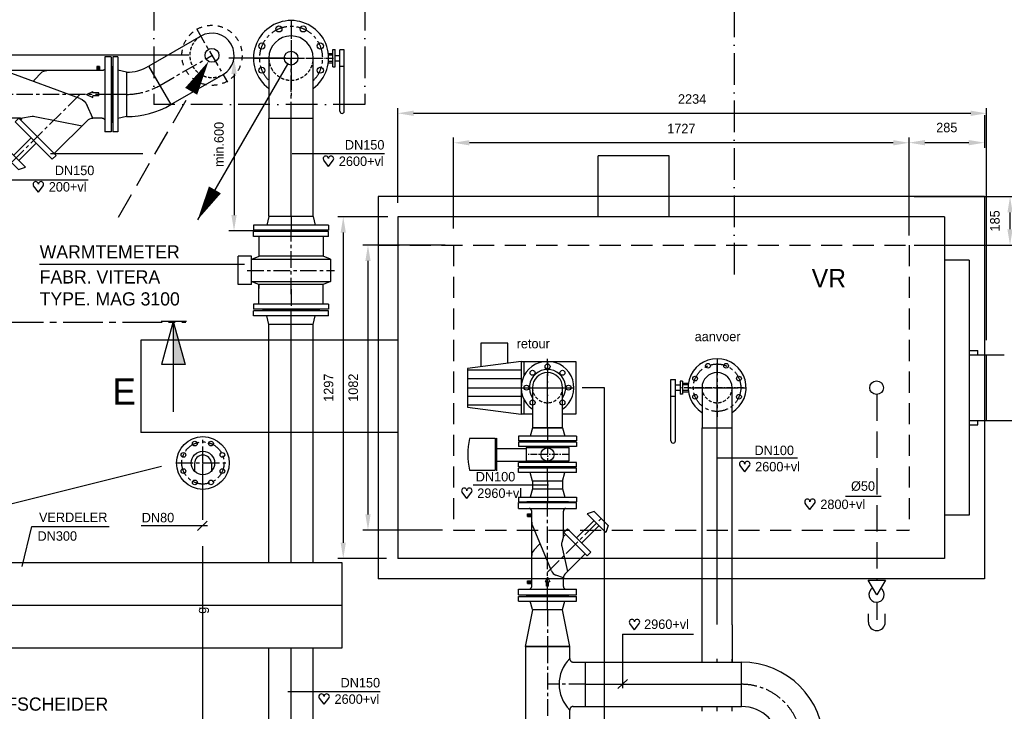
# Model space of a CAD drawing. Extents: x -940 to 22840, y -452 to 16368.
# Tile 14 of 50: x 6705 to 10439, y 9978 to 12603. Entities that reach past the tile are written whole.
import ezdxf
from ezdxf.enums import TextEntityAlignment as Align

# ---------------------------------------------------------------- set-up
doc = ezdxf.new("R2010")
doc.units = 0
doc.header["$LTSCALE"] = 20
for name, pattern in [('2322101', [45, 40, -5]), ('2322102', [45, 5, -2, 5, -2, 5, -2, 5, -2, 5, -2, 5, -5]), ('2322106', [47, 5, -2, 5, -2, 5, -2, 5, -2, 5, -2, 5, -7]), ('2322107', [2000, 1000, 1000]), ('2322108', [7, 5, -2]), ('2322121', [2000, 1000, 1000]), ('2322134', [45, 40, -5]), ('CENTER', [2, 1.25, -0.25, 0.25, -0.25]), ('CENTER2', [11.25, 7.5, -1.25, 1.25, -1.25]), ('CENTER4', [5, 3.125, -0.625, 0.625, -0.625]), ('DASHDOT', [9, 6, -1.5, 0, -1.5]), ('HIDDEN', [2, 1, -1]), ('HIDDEN4', [0.9375, 0.625, -0.3125]), ('HIDDENINV', [3.75, 0, -1.25, 2.5]), ('LURETOUR', [6, 4, -2])]:
    doc.linetypes.add(name, pattern=pattern)
doc.layers.get('0').update_dxf_attribs({"linetype": 'CONTINUOUS'})
doc.layers.get('DEFPOINTS').update_dxf_attribs({"linetype": 'CONTINUOUS'})
for name, color, linetype in [('AL$7----_STRAMIEN', 1, 'DASHDOT'), ('BL$4----', 7, 'CONTINUOUS'), ('WI561---', 1, 'CONTINUOUS'), ('WL524---', 4, 'CONTINUOUS'), ('WL541---', 4, 'CONTINUOUS'), ('WL542---', 4, 'CONTINUOUS'), ('WL5502--', 4, 'CONTINUOUS'), ('WL561---', 4, 'CONTINUOUS'), ('WL561---_AANVOER', 4, 'CONTINUOUS'), ('WL561---_HARTLIJN', 1, 'CONTINUOUS'), ('WL561---_RETOUR', 4, 'CONTINUOUS'), ('WL562---', 4, 'CONTINUOUS'), ('WL5627--', 4, 'CONTINUOUS'), ('WL570---', 3, 'CONTINUOUS'), ('WL570---_TOEVOER', 3, 'CONTINUOUS'), ('WM541---', 1, 'CONTINUOUS'), ('WM561---', 1, 'CONTINUOUS'), ('WM570---', 1, 'CONTINUOUS')]:
    doc.layers.add(name, color=color, linetype=linetype)
doc.styles.add('BURO-018', font='BUROFONT.shx', dxfattribs={"height": 36})
doc.styles.add('BURO-025', font='BUROFONT.shx', dxfattribs={"height": 50})
doc.styles.add('BURO-035', font='BUROFONT.shx', dxfattribs={"height": 70})
doc.styles.add('BURO-050', font='BUROFONT.shx', dxfattribs={"height": 100})
doc.dimstyles.new('CEES', dxfattribs={"dimscale": 100, "dimtxt": 3, "dimasz": 3, "dimexe": 1, "dimexo": 1, "dimgap": 1.5, "dimtad": 0, "dimdec": 0, "dimzin": 0, "dimtxsty": 'BURO-018', "dimcen": -3, "dimdle": 1.25, "dimclrd": 1, "dimclre": 1, "dimclrt": 1, "dimazin": 3, "dimtfac": 0.75, "dimtdec": 0, "dimtofl": 0, "dimtmove": 0, "dimatfit": 3, "dimtvp": 1.5, "dimtolj": 1, "dimtzin": 0})

# ---------------------------------------------------------------- blocks, each defined once
blk = doc.blocks.new('TR-L-A8')
at = {"color": 0, "linetype": 'CONTINUOUS'}
for p, q in [((-0.5, 84.15), (0.5, 84.15)), ((-0.5, -84.15), (0.5, -84.15))]:
    blk.add_line(p, q, dxfattribs=at)
at = {"layer": 'WL561---_HARTLIJN', "linetype": 'CENTER2'}
blk.add_line((-0.5, 0), (0.5, 0), dxfattribs=at)
blk = doc.blocks.new('TR-L-72$001')
at = {"color": 0, "linetype": 'CONTINUOUS'}
for p, q in [((-0.5, 57.15), (-0.4848, 57.15)), ((-0.3242, 57.15), (-0.3134, 57.15)), ((-0.1923, 57.15), (0.5, 57.15)), ((-0.5, -57.15), (-0.4848, -57.15)), ((-0.3242, -57.15), (-0.3161, -57.15)), ((-0.1951, -57.15), (0.5, -57.15))]:
    blk.add_line(p, q, dxfattribs=at)
at = {"color": 1, "linetype": 'HIDDENINV'}
for p, q in [((-0.4848, 57.15), (-0.3242, 57.15)), ((-0.3134, 57.15), (-0.1923, 57.15)), ((-0.4848, -57.15), (-0.3242, -57.15)), ((-0.3161, -57.15), (-0.1951, -57.15))]:
    blk.add_line(p, q, dxfattribs=at)
at = {"layer": 'WL561---_HARTLIJN', "color": 1, "linetype": 'HIDDENINV'}
for p, q in [((-0.4848, 0), (-0.3242, 0)), ((-0.3147, 0), (-0.1937, 0))]:
    blk.add_line(p, q, dxfattribs=at)
at = {"layer": 'WL561---_HARTLIJN', "linetype": 'CENTER2'}
for p, q in [((-0.3242, 0), (-0.3147, 0)), ((-0.1937, 0), (0.5, 0)), ((-0.5, 0), (-0.4848, 0))]:
    blk.add_line(p, q, dxfattribs=at)
blk = doc.blocks.new('TR-L-143')
at = {"color": 0, "linetype": 'CONTINUOUS'}
for p, q in [((-0.5, 161.95), (0.5, 161.95)), ((-0.5, -161.95), (0.5, -161.95))]:
    blk.add_line(p, q, dxfattribs=at)
at = {"layer": 'WL561---_HARTLIJN', "linetype": 'CENTER2'}
blk.add_line((-0.5, 0), (0.5, 0), dxfattribs=at)
blk = doc.blocks.new('TR-B3--1-A85AE4')
at = {"color": 0, "linetype": 'CONTINUOUS'}
for p, q in [((-228.5, -84.15), (-228.5, 84.15)), ((-84.15, -228.5), (84.15, -228.5))]:
    blk.add_line(p, q, dxfattribs=at)
for radius in [312.65, 144.35]:
    blk.add_arc((-228.5, -228.5), radius, 0, 90, dxfattribs=at)
at = {"layer": 'WL561---_HARTLIJN', "linetype": 'CENTER4'}
blk.add_arc((-228.5, -228.5), 228.5, 0, 90, dxfattribs=at)
blk = doc.blocks.new('TR-VC-72A88C')
at = {"color": 0, "linetype": 'CONTINUOUS'}
for p, q in [((140, 84.15), (0, 57.15)), ((140, -84.15), (140, 84.15)), ((0, 57.15), (0, -57.15)), ((0, -57.15), (140, -84.15))]:
    blk.add_line(p, q, dxfattribs=at)
at = {"layer": 'WL561---_HARTLIJN', "linetype": 'CENTER4'}
blk.add_line((0, 0), (140, 0), dxfattribs=at)
blk = doc.blocks.new('TR-T-5A-A8A85A11E8F')
at = {"color": 0, "linetype": 'CONTINUOUS'}
for p, q in [((-84.1, 97.6), (-84.1, 143)), ((-84.1, 143), (84.1, 143)), ((84.1, 97.6), (84.1, 143)), ((-97.6, 84.1), (-143, 84.1)), ((-143, 84.1), (-143, -84.1)), ((143, 84.1), (97.6, 84.1)), ((143, -84.1), (143, 84.1)), ((-143, -84.1), (143, -84.1))]:
    blk.add_line(p, q, dxfattribs=at)
at = {"color": 0, "linetype": 'CONTINUOUS', "flags": 128}
for points in [[(-97.6, 84.1, 0.02182), (-96.1, 84.2, 0.037214), (-95.3, 84.4, 0.006436), (-93.5, 84.8, 0.02182), (-93, 85, 0.02182), (-91.9, 85.4, 0.02182), (-90.9, 86, 0.02182), (-89.9, 86.6, 0.02182), (-89, 87.3, 0.02182), (-88.1, 88.1, 0.02182), (-87.3, 89, 0.02182), (-86.6, 89.9, 0.02182), (-86, 90.9, 0.02182), (-85.4, 91.9, 0.02182), (-85, 93, 0.02182), (-84.8, 93.5, 0.006436), (-84.4, 95.3, 0.037214), (-84.2, 96.1, 0.02182), (-84.1, 97.6)], [(84.1, 97.6, 0.02182), (84.2, 96.1, 0.037214), (84.4, 95.3, 0.006436), (84.8, 93.5, 0.02182), (85, 93, 0.02182), (85.4, 91.9, 0.02182), (86, 90.9, 0.02182), (86.6, 89.9, 0.02182), (87.3, 89, 0.02182), (88.1, 88.1, 0.02182), (89, 87.3, 0.02182), (89.9, 86.6, 0.02182), (90.9, 86, 0.02182), (91.9, 85.4, 0.02182), (93, 85, 0.02182), (93.5, 84.8, 0.006436), (95.3, 84.4, 0.037214), (96.1, 84.2, 0.02182), (97.6, 84.1)]]:
    blk.add_lwpolyline(points, format="xyb", dxfattribs=at)
at = {"color": 0, "linetype": 'CONTINUOUS'}
blk.add_arc((0, 181.8), 138, 225, 315, dxfattribs=at)
at = {"layer": 'WL561---_HARTLIJN', "linetype": 'CENTER4'}
for p, q in [((0, 143), (0, 0)), ((-143, 0), (143, 0))]:
    blk.add_line(p, q, dxfattribs=at)
blk = doc.blocks.new('HART')
at = {"color": 1}
for q in [(-39.7, 52.4), (39.7, 52.4)]:
    blk.add_line((0, 0), q, dxfattribs=at)
for centre, start, end in [((-22.1, 65.7), 0, 217.18669), ((22.1, 65.7), 322.81331, 180)]:
    blk.add_arc(centre, 22.1, start, end, dxfattribs=at)
blk = doc.blocks.new('*D69')
at = {"layer": 'DEFPOINTS', "color": 0}
for p in [(8120.8, 11854.5), (7931.6, 10557.5), (8115.7, 10557.5)]:
    blk.add_point(p, dxfattribs=at)
at = {"layer": 'WL570---', "color": 1}
for p, q in [((8100.8, 11854.5), (7911.6, 11854.5)), ((7931.6, 11794.5), (7931.6, 10617.5)), ((8095.7, 10557.5), (7911.6, 10557.5))]:
    blk.add_line(p, q, dxfattribs=at)
for points in [[(7921.6, 11794.5), (7941.6, 11794.5), (7931.6, 11854.5)], [(7921.6, 10617.5), (7941.6, 10617.5), (7931.6, 10557.5)]]:
    blk.add_solid(points, dxfattribs=at)
at = {"layer": 'WL570---', "color": 1, "insert": (7876.2, 11206), "char_height": 36, "attachment_point": 5, "rotation": 90, "style": 'BURO-018'}
blk.add_mtext('\\A1;1297', dxfattribs=at)
blk = doc.blocks.new('*D70')
at = {"layer": 'DEFPOINTS', "color": 0}
for p in [(8338.1, 11747), (8025.4, 10665), (8327.8, 10665)]:
    blk.add_point(p, dxfattribs=at)
at = {"layer": 'WL570---', "color": 1}
for p, q in [((8318.1, 11747), (8005.4, 11747)), ((8025.4, 11687), (8025.4, 10725)), ((8307.8, 10665), (8005.4, 10665))]:
    blk.add_line(p, q, dxfattribs=at)
for points in [[(8015.4, 11687), (8035.4, 11687), (8025.4, 11747)], [(8015.4, 10725), (8035.4, 10725), (8025.4, 10665)]]:
    blk.add_solid(points, dxfattribs=at)
at = {"layer": 'WL570---', "color": 1, "insert": (7969.5, 11206), "char_height": 36, "attachment_point": 5, "rotation": 90, "style": 'BURO-018'}
blk.add_mtext('\\A1;1082', dxfattribs=at)
blk = doc.blocks.new('*D71')
at = {"layer": 'DEFPOINTS', "color": 0, "linetype": '2322107'}
for p in [(7733.7, 12456.9), (7517.4, 11801.3), (7733.7, 11801.3)]:
    blk.add_point(p, dxfattribs=at)
at = {"layer": 'WL561---', "color": 1, "linetype": '2322107'}
for p, q in [((7713.7, 12456.9), (7497.4, 12456.9)), ((7517.4, 12396.9), (7517.4, 11861.3)), ((7713.7, 11801.3), (7497.4, 11801.3))]:
    blk.add_line(p, q, dxfattribs=at)
for points in [[(7507.4, 12396.9), (7527.4, 12396.9), (7517.4, 12456.9)], [(7507.4, 11861.3), (7527.4, 11861.3), (7517.4, 11801.3)]]:
    blk.add_solid(points, dxfattribs=at)
at = {"layer": 'WL561---', "color": 1, "linetype": '2322107', "insert": (7460.6, 12129.1), "char_height": 36, "attachment_point": 5, "rotation": 90, "style": 'BURO-018'}
blk.add_mtext('\\A1;min.600', dxfattribs=at)
blk = doc.blocks.new('TAAF010L')
at = {"color": 0, "linetype": 'CONTINUOUS'}
for p, q in [((-142.5, 216), (-142.5, 240)), ((-142.5, 240), (142.5, 240)), ((-106, 243), (-106, 240)), ((106, 243), (-106, 243)), ((106, 243), (106, 240)), ((142.5, 216), (142.5, 240)), ((-142.5, 216), (142.5, 216)), ((-105.4, 185.5), (-105.4, 195.5)), ((-105.4, 195.5), (-90, 195.5)), ((-105.4, 192.5), (-90, 192.5)), ((-105.4, 188.5), (-90, 188.5)), ((-90, -206), (-90, 206)), ((90, 103.5), (90, 206)), ((-105.4, 185.5), (-90, 185.5)), ((15.2, -120.7), (-88.2, 160.6)), ((232, 164), (205.5, 155.2)), ((276.2, 84.5), (205.5, 155.2)), ((285, 111), (232, 164)), ((90.2, 110.6), (104.3, 124.8)), ((245.8, -16.7), (104.3, 124.8)), ((165.5, 63.6), (231.3, 129.4)), ((90, 103.5), (83.3, 59.4)), ((231.6, -30.8), (90.2, 110.6)), ((95.1, 101.4), (97.3, 103.5)), ((184.6, 44.5), (250.4, 110.3)), ((285, 111), (276.2, 84.5)), ((-55.6, 51.4), (-81.2, 25.8)), ((83.4, 49.6), (118.9, -129.4)), ((98.8, -149.5), (224.5, -23.7)), ((231.6, -30.8), (245.8, -16.7)), ((0, -146.6), (-11.5, -170.2)), ((0, -146.6), (11.5, -170.2)), ((90, -170.7), (41.7, -149.1)), ((-105.4, -185.5), (-90, -185.5)), ((-105.4, -195.5), (-105.4, -185.5)), ((-5.6, -170.2), (-11.5, -170.2)), ((-5.6, -193.3), (-5.6, -170.2)), ((5.6, -193.3), (5.6, -170.2)), ((11.5, -170.2), (5.6, -170.2)), ((90, -206), (90, -170.7)), ((-142.5, -216), (142.5, -216)), ((-142.5, -240), (-142.5, -216)), ((-105.4, -188.5), (-90, -188.5)), ((-105.4, -192.5), (-90, -192.5)), ((-105.4, -195.5), (-90, -195.5)), ((5.6, -193.3), (-5.6, -193.3)), ((142.5, -240), (142.5, -216)), ((-142.5, -240), (142.5, -240)), ((-106, -243), (-106, -240)), ((106, -243), (-106, -243)), ((106, -243), (106, -240))]:
    blk.add_line(p, q, dxfattribs=at)
at = {"color": 1, "linetype": 'CENTER4'}
for p, q in [((0, -243), (0, 243)), ((0, -121), (258.5, 137.5))]:
    blk.add_line(p, q, dxfattribs=at)
at = {"color": 0, "linetype": 'CONTINUOUS'}
for centre, radius, start, end in [((-100, 206), 10, 0, 90), ((100, 206), 10, 90, 180), ((-60, 170.9), 30, 180, 200.1795), ((93, 103.5), 3, 180, 315), ((-52.1, 47.9), 5, 20.1795, 135), ((112.9, 54.9), 30, 171.3016, 190.2348), ((-60, 4.6), 30, 135, 180), ((62.2, -103.5), 50, 200.1795, 245.8919), ((120, -170.7), 30, 135, 180), ((-100, -206), 10, 270, 0), ((100, -206), 10, 180, 270)]:
    blk.add_arc(centre, radius, start, end, dxfattribs=at)
blk = doc.blocks.new('HHFL041V')
at = {"color": 0, "linetype": 'CONTINUOUS'}
for p, q in [((-84.2, 55), (-92, 22)), ((84.2, 55), (-84.2, 55)), ((84.2, 55), (92, 22)), ((-142.5, 22), (-142.5, 3)), ((142.5, 22), (-142.5, 22)), ((142.5, 3), (-142.5, 3)), ((-106, 0), (-106, 3)), ((106, 0), (-106, 0)), ((106, 0), (106, 3)), ((142.5, 22), (142.5, 3))]:
    blk.add_line(p, q, dxfattribs=at)
at = {"color": 1, "linetype": 'CENTER4'}
blk.add_line((0, 55), (0, 0), dxfattribs=at)
blk = doc.blocks.new('TR-B3--1-A81EFC')
at = {"color": 0, "linetype": 'CONTINUOUS'}
for p, q in [((-67.6, -84.2), (-67.6, 84.1)), ((16.5, -106.7), (100.7, 39.1))]:
    blk.add_line(p, q, dxfattribs=at)
for radius in [336.6, 168.3]:
    blk.add_arc((-67.6, -252.5), radius, 60, 90, dxfattribs=at)
at = {"layer": 'WL561---_HARTLIJN', "linetype": 'CENTER4'}
blk.add_arc((-67.6, -252.5), 252.5, 60, 90, dxfattribs=at)
blk = doc.blocks.new('TR-B3HSI--1-A85AE40')
at = {"color": 0, "linetype": 'CONTINUOUS'}
for p, q in [((0, 84.15), (-228.5, 84.15)), ((-228.5, 84.15), (-228.5, -84.15)), ((-228.5, -84.15), (0, -84.15))]:
    blk.add_line(p, q, dxfattribs=at)
at = {"color": 1, "linetype": 'HIDDEN4'}
blk.add_ellipse((0, 0), major_axis=(0, 84.15), ratio=1, start_param=0, end_param=3.1415927, dxfattribs=at)
at = {"color": 0, "linetype": 'CONTINUOUS'}
blk.add_ellipse((0, 0), major_axis=(0, 84.15), ratio=1, start_param=3.1415927, end_param=6.2831853, dxfattribs=at)
at = {"layer": 'WL561---_HARTLIJN', "linetype": 'CENTER4'}
for p, q in [((0, 117.81), (0, -117.81)), ((-228.5, 0), (0, 0))]:
    blk.add_line(p, q, dxfattribs=at)
blk = doc.blocks.new('LDV2107')
at = {"color": 0, "linetype": 'CONTINUOUS'}
blk.add_line((-0.25, -0.433), (-6.75, -11.691), dxfattribs=at)
blk.add_lwpolyline([(-6.75, -11.691, 0, 1, 0), (-5.5, -9.526, 1, 1, 0)], format="xyseb", dxfattribs=at)
blk.add_circle((0, 0), 0.5, dxfattribs=at)
blk = doc.blocks.new('LDV4108')
at = {"color": 0, "linetype": 'CONTINUOUS'}
for p, q in [((-1.5, -2.598), (-0.563, -0.974)), ((-2.813, -4.871), (-1.875, -3.248)), ((-4.125, -7.145), (-3.188, -5.521)), ((-5.438, -9.418), (-4.5, -7.794)), ((-6.75, -11.691), (-5.813, -10.068))]:
    blk.add_line(p, q, dxfattribs=at)
blk.add_lwpolyline([(-0.25, -0.433, 0, 1, 0), (-1.5, -2.598, 1, 1, 0)], format="xyseb", dxfattribs=at)
blk.add_circle((0, 0), 0.5, dxfattribs=at)
blk = doc.blocks.new('HHFL038B')
at = {"color": 1, "linetype": 'CENTER4'}
for p, q in [((0, -100), (0, 100)), ((-100, 0), (100, 0))]:
    blk.add_line(p, q, dxfattribs=at)
at = {"color": 0, "linetype": 'CONTINUOUS'}
for centre, radius in [((0, 0), 100), ((-30.6, 73.9), 9), ((30.6, 73.9), 9), ((-73.9, 30.6), 9), ((0, 0), 44.5), ((73.9, 30.6), 9), ((-73.9, -30.6), 9), ((73.9, -30.6), 9), ((-30.6, -73.9), 9), ((30.6, -73.9), 9)]:
    blk.add_circle(centre, radius, dxfattribs=at)
at = {"color": 1, "linetype": 'CENTER4'}
blk.add_circle((0, 0), 80, dxfattribs=at)
blk = doc.blocks.new('LDS')
at = {"color": 0, "linetype": 'CONTINUOUS'}
for p, q in [((0, 1), (1, 1)), ((0, -1), (1, -1))]:
    blk.add_line(p, q, dxfattribs=at)
blk.add_arc((0, 0), 1, 90, 270, dxfattribs=at)
blk = doc.blocks.new('*D72')
at = {"layer": 'DEFPOINTS', "color": 0}
for p in [(10363.8, 12260.5), (10077.3, 12135.9), (10077.3, 12135.9)]:
    blk.add_point(p, dxfattribs=at)
at = {"layer": 'WL570---', "color": 1}
for p, q in [((10363.8, 12240.5), (10363.8, 12115.9)), ((10303.8, 12135.9), (10137.3, 12135.9))]:
    blk.add_line(p, q, dxfattribs=at)
for points in [[(10137.3, 12145.9), (10137.3, 12125.9), (10077.3, 12135.9)], [(10303.8, 12145.9), (10303.8, 12125.9), (10363.8, 12135.9)]]:
    blk.add_solid(points, dxfattribs=at)
at = {"layer": 'WL570---', "color": 1, "insert": (10220.5, 12193.2), "char_height": 36, "attachment_point": 5, "style": 'BURO-018'}
blk.add_mtext('\\A1;285', dxfattribs=at)
blk = doc.blocks.new('*D73')
at = {"layer": 'DEFPOINTS', "color": 0}
for p in [(10371.1, 12247.4), (8138.3, 11887.4), (10371.1, 11365.9)]:
    blk.add_point(p, dxfattribs=at)
at = {"layer": 'WL570---', "color": 1}
for p, q in [((8138.3, 11907.4), (8138.3, 12267.4)), ((10371.1, 11385.9), (10371.1, 12267.4)), ((8198.3, 12247.4), (10311.1, 12247.4))]:
    blk.add_line(p, q, dxfattribs=at)
for points in [[(8198.3, 12257.4), (8198.3, 12237.4), (8138.3, 12247.4)], [(10311.1, 12257.4), (10311.1, 12237.4), (10371.1, 12247.4)]]:
    blk.add_solid(points, dxfattribs=at)
at = {"layer": 'WL570---', "color": 1, "insert": (9254.7, 12301.4), "char_height": 36, "attachment_point": 5, "style": 'BURO-018'}
blk.add_mtext('\\A1;2234', dxfattribs=at)
blk = doc.blocks.new('*D74')
at = {"layer": 'DEFPOINTS', "color": 0}
for p in [(8350.3, 12135.5), (8350.3, 11790.2), (10077.3, 11763.7)]:
    blk.add_point(p, dxfattribs=at)
at = {"layer": 'WL570---', "color": 1}
for p, q in [((8350.3, 11810.2), (8350.3, 12155.5)), ((10077.3, 11783.7), (10077.3, 12155.5)), ((10017.3, 12135.5), (8410.3, 12135.5))]:
    blk.add_line(p, q, dxfattribs=at)
for points in [[(8410.3, 12145.5), (8410.3, 12125.5), (8350.3, 12135.5)], [(10017.3, 12145.5), (10017.3, 12125.5), (10077.3, 12135.5)]]:
    blk.add_solid(points, dxfattribs=at)
at = {"layer": 'WL570---', "color": 1, "insert": (9213.8, 12189.5), "char_height": 36, "attachment_point": 5, "style": 'BURO-018'}
blk.add_mtext('\\A1;1727', dxfattribs=at)
blk = doc.blocks.new('TR-B3HSI--1-725A980')
at = {"color": 0, "linetype": 'CONTINUOUS'}
for p, q in [((0, 57.15), (-152.5, 57.15)), ((-152.5, 57.15), (-152.5, -57.15)), ((-152.5, -57.15), (0, -57.15))]:
    blk.add_line(p, q, dxfattribs=at)
at = {"color": 1, "linetype": 'HIDDEN4'}
blk.add_ellipse((0, 0), major_axis=(0, 57.15), ratio=1, start_param=0, end_param=3.1415927, dxfattribs=at)
at = {"color": 0, "linetype": 'CONTINUOUS'}
blk.add_ellipse((0, 0), major_axis=(0, 57.15), ratio=1, start_param=3.1415927, end_param=6.2831853, dxfattribs=at)
at = {"layer": 'WL561---_HARTLIJN', "linetype": 'CENTER4'}
for p, q in [((0, 80.01), (0, -80.01)), ((-152.5, 0), (0, 0))]:
    blk.add_line(p, q, dxfattribs=at)
blk = doc.blocks.new('*D75')
at = {"layer": 'DEFPOINTS', "color": 0, "linetype": 'CONTINUOUS'}
for p in [(10077.3, 11931), (10460.4, 11931), (10077.3, 11747)]:
    blk.add_point(p, dxfattribs=at)
at = {"layer": 'WL561---_RETOUR', "color": 1, "linetype": 'CONTINUOUS'}
for p, q in [((10097.3, 11931), (10480.4, 11931)), ((10460.4, 11807), (10460.4, 11871)), ((10097.3, 11747), (10480.4, 11747))]:
    blk.add_line(p, q, dxfattribs=at)
for points in [[(10450.4, 11871), (10470.4, 11871), (10460.4, 11931)], [(10450.4, 11807), (10470.4, 11807), (10460.4, 11747)]]:
    blk.add_solid(points, dxfattribs=at)
at = {"layer": 'WL561---_RETOUR', "color": 1, "linetype": 'CONTINUOUS', "insert": (10403.1, 11839), "char_height": 36, "attachment_point": 5, "rotation": 90, "style": 'BURO-018'}
blk.add_mtext('\\A1;185', dxfattribs=at)
blk = doc.blocks.new('2322134-1')
at = {"layer": 'WM541---', "color": 0, "style": 'BURO-018'}
blk.add_text('g', height=36, rotation=90, dxfattribs=at).set_placement((7399.3, 10361.3), align=Align.MIDDLE)
blk = doc.blocks.new('ECVK018B')
at = {"color": 0, "linetype": 'CONTINUOUS'}
for p, q in [((-81, 26), (81, 26)), ((-81, 26), (-81, -26)), ((81, 26), (81, -26)), ((81, -26), (-81, -26))]:
    blk.add_line(p, q, dxfattribs=at)
at = {"color": 1, "linetype": 'CENTER'}
for p, q in [((81, 0), (-81, 0)), ((0, 26), (0, -26))]:
    blk.add_line(p, q, dxfattribs=at)
at = {"layer": 'BL$4----', "color": 0, "linetype": 'CONTINUOUS'}
blk.add_circle((0, 0), 25, dxfattribs=at)
blk = doc.blocks.new('HHFL039V')
at = {"color": 0, "linetype": 'CONTINUOUS'}
for p, q in [((-57.2, 52), (-65.5, 20)), ((57.2, 52), (-57.2, 52)), ((57.2, 52), (65.5, 20)), ((-110, 20), (-110, 3)), ((110, 20), (-110, 20)), ((110, 3), (-110, 3)), ((-79, 3), (-79, 0)), ((79, 0), (-79, 0)), ((79, 3), (79, 0)), ((110, 20), (110, 3))]:
    blk.add_line(p, q, dxfattribs=at)
at = {"color": 1, "linetype": 'CENTER4'}
blk.add_line((0, 52), (0, 0), dxfattribs=at)
blk = doc.blocks.new('TAAF008L')
at = {"color": 0, "linetype": 'CONTINUOUS'}
for p, q in [((-110, 153), (-110, 175)), ((-110, 175), (110, 175)), ((-110, 153), (110, 153)), ((-79, 175), (-79, 178)), ((79, 178), (-79, 178)), ((79, 175), (79, 178)), ((110, 153), (110, 175)), ((-75.4, 122.5), (-75.4, 132.5)), ((-75.4, 132.5), (-60, 132.5)), ((-75.4, 129.5), (-60, 129.5)), ((-75.4, 125.5), (-60, 125.5)), ((-75.4, 122.5), (-60, 122.5)), ((-60, -143), (-60, 143)), ((60, 48.2), (60, 143)), ((177, 141.5), (150.5, 132.7)), ((221.2, 62), (150.5, 132.7)), ((230, 88.5), (177, 141.5)), ((15.1, -83.8), (-57.6, 88.9)), ((61.7, 61.6), (75.9, 75.7)), ((164.2, -12.6), (75.9, 75.7)), ((110.5, 41.1), (176.3, 106.9)), ((129.6, 22), (195.4, 87.8)), ((230, 88.5), (221.2, 62)), ((60, 47.8), (54.2, 24)), ((150.1, -26.8), (61.7, 61.6)), ((61.7, 47.5), (68.8, 54.5)), ((-31.3, 15.7), (-51.2, -4.2)), ((54.2, 10), (76.1, -86.6)), ((65.9, -96.9), (143, -19.7)), ((150.1, -26.8), (164.2, -12.6)), ((0, -107.5), (-8.7, -125.3)), ((0, -107.5), (8.7, -125.3)), ((60, -111), (31.9, -100.1)), ((60, -143), (60, -111)), ((-75.4, -132.5), (-75.4, -122.5)), ((-75.4, -122.5), (-60, -122.5)), ((-75.4, -125.5), (-60, -125.5)), ((-75.4, -129.5), (-60, -129.5)), ((-75.4, -132.5), (-60, -132.5)), ((-4.2, -125.3), (-8.7, -125.3)), ((-4.2, -142.5), (-4.2, -125.3)), ((4.2, -142.5), (-4.2, -142.5)), ((8.7, -125.3), (4.2, -125.3)), ((4.2, -142.5), (4.2, -125.3)), ((-110, -175), (-110, -153)), ((-110, -153), (110, -153)), ((-110, -175), (110, -175)), ((-79, -175), (-79, -178)), ((79, -178), (-79, -178)), ((79, -175), (79, -178)), ((110, -175), (110, -153))]:
    blk.add_line(p, q, dxfattribs=at)
at = {"color": 1, "linetype": 'CENTER4'}
for p, q in [((0, -178), (0, 178)), ((0, -88.5), (203.5, 115))]:
    blk.add_line(p, q, dxfattribs=at)
at = {"color": 0, "linetype": 'CONTINUOUS'}
for centre, radius, start, end in [((-70, 143), 10, 0, 90), ((70, 143), 10, 90, 180), ((-30, 100.6), 30, 180, 202.8337), ((61, 48.2), 1, 180, 315), ((-29.2, 13.6), 3, 22.8337, 135), ((83.4, 16.9), 30, 166.3218, 193.3925), ((-30, -25.4), 30, 135, 180), ((42.7, -72.1), 30, 202.8337, 248.7807), ((80, -111), 20, 135, 180), ((-70, -143), 10, 270, 0), ((70, -143), 10, 180, 270)]:
    blk.add_arc(centre, radius, start, end, dxfattribs=at)
blk = doc.blocks.new('TR-L-72')
at = {"color": 0, "linetype": 'CONTINUOUS'}
for p, q in [((-0.5, 57.15), (0.5, 57.15)), ((-0.5, -57.15), (0.5, -57.15))]:
    blk.add_line(p, q, dxfattribs=at)
at = {"layer": 'WL561---_HARTLIJN', "linetype": 'CENTER2'}
blk.add_line((-0.5, 0), (0.5, 0), dxfattribs=at)

msp = doc.modelspace()

# ---------------------------------------------------------------- linework, layer by layer
at = {"color": 1, "linetype": 'CENTER4'}
for p, q in [((7733.7, 12599.4), (7733.7, 12314.4)), ((7591.2, 12456.9), (7876.2, 12456.9)), ((7733.7, 11871.1), (7733.7, 11926.1)), ((7733.7, 11561), (7733.7, 11801.3)), ((7567.7, 11651.3), (7898.4, 11651.3)), ((7733.7, 11579.3), (7733.7, 11501.3)), ((8706.3, 11096), (8706.3, 11316)), ((9349.3, 11316), (9349.3, 11096)), ((9349.3, 11316), (9349.3, 11096)), ((9239.3, 11206), (9459.3, 11206))]:
    msp.add_line(p, q, dxfattribs=at)
at = {"color": 1, "linetype": 'CENTER'}
for p, q in [((7733.7, 12565.4), (7733.7, 12348.4)), ((7589.9, 12456.9), (7900.7, 12456.9)), ((9349.3, 11111), (9349.3, 11301)), ((9349.3, 11125), (9349.3, 11287)), ((9449.7, 11206), (9209.3, 11206))]:
    msp.add_line(p, q, dxfattribs=at)
at = {"color": 3, "linetype": 'CONTINUOUS'}
for p, q in [((9168.1, 12085.5), (8898.4, 12085.5)), ((10212.3, 11854.5), (8138.3, 11854.5)), ((8138.3, 11854.5), (8138.3, 10557.5)), ((10212.3, 11854.5), (10212.3, 10557.5)), ((10305.8, 11690.4), (10212.3, 11690.4)), ((10305.8, 11690.4), (10305.8, 10722.8)), ((8138.3, 11386.1), (7163.8, 11386.1)), ((7163.8, 11386.1), (7163.8, 11036.1)), ((10305.8, 11347), (10337.6, 11347)), ((10305.8, 11331), (10438.6, 11330.4)), ((10337.6, 11331), (10337.6, 11347)), ((10371.1, 11081), (10371.1, 11331)), ((10305.8, 11081), (10436.4, 11081)), ((10305.8, 11065), (10337.6, 11065)), ((10337.6, 11065), (10337.6, 11081)), ((8138.3, 11036.1), (7163.8, 11036.1)), ((10305.8, 10722.8), (10212.3, 10722.8)), ((10212.3, 10557.5), (8138.3, 10557.5))]:
    msp.add_line(p, q, dxfattribs=at)
at = {"color": 4, "linetype": 'CONTINUOUS'}
for centre in [(7687.8, 12567.7), (7779.6, 12567.7), (7622.8, 12502.8), (7844.6, 12502.8), (7622.8, 12410.9), (7844.6, 12410.9)]:
    msp.add_circle(centre, 11.5, dxfattribs=at)
at = {"color": 1, "linetype": 'CENTER4'}
msp.add_circle((9349.3, 11206), 90, dxfattribs=at)
at = {"color": 1, "linetype": 'CONTINUOUS'}
msp.add_circle((9954.1, 11206), 25.9, dxfattribs=at)
at = {"color": 4, "linetype": 'CONTINUOUS'}
msp.add_arc((7733.7, 12456.9), 142.5, 306.2096, 233.766, dxfattribs=at)
at = {"color": 1, "linetype": 'CENTER4'}
msp.add_arc((7733.7, 12456.9), 120, 314.5479, 225.4193, dxfattribs=at)
at = {"color": 0, "linetype": 'CONTINUOUS'}
msp.add_arc((9349.3, 11206), 57.2, 355.6307, 4.3693, dxfattribs=at)
msp.add_arc((9349.3, 11206), 57.2, 355.6307, 4.3693, dxfattribs=at)
at = {"layer": 'AL$7----_STRAMIEN', "color": 8}
for p, q in [((7213.8, 12681), (7213.8, 12281)), ((8013.8, 12681), (8013.8, 12281)), ((8013.8, 12281), (7213.8, 12281))]:
    msp.add_line(p, q, dxfattribs=at)
at = {"layer": 'AL$7----_STRAMIEN', "color": 8, "linetype": 'CONTINUOUS'}
for p, q in [((10363.8, 11931), (8063.8, 11931)), ((8063.8, 11931), (8063.8, 10481)), ((10363.8, 11931), (10363.8, 10481)), ((10363.8, 10481), (8063.8, 10481))]:
    msp.add_line(p, q, dxfattribs=at)
at = {"layer": 'AL$7----_STRAMIEN', "color": 1}
msp.add_lwpolyline([(9413.8, 15177.1), (9413.8, 11624.7)], dxfattribs=at)
at = {"layer": 'WI561---', "color": 5}
msp.add_line((7337.4, 11457.2), (7241.6, 11457.2), dxfattribs=at)
at = {"layer": 'WI561---'}
msp.add_line((7332.4, 11294.6), (7242.1, 11294.6), dxfattribs=at)
msp.add_solid([(7332.4, 11294.6), (7287.2, 11294.6), (7287.2, 11457.2)], dxfattribs=at)
at = {"layer": 'WL524---', "linetype": '2322121'}
for p, q in [((8922.8, 11205.1), (8837.8, 11205.1)), ((8922.8, 7463.6), (8922.8, 11205.1))]:
    msp.add_line(p, q, dxfattribs=at)
at = {"layer": 'WL541---', "color": 3, "linetype": '2322134'}
msp.add_line((7399.3, 8004.3), (7399.3, 10918.4), dxfattribs=at)
at = {"layer": 'WL541---', "color": 1}
for p, q in [((7165.4, 10682.7), (7417.3, 10682.7)), ((7378.4, 10664.3), (7415.2, 10699.1))]:
    msp.add_line(p, q, dxfattribs=at)
at = {"layer": 'WL542---', "color": 1}
for q in [(7242.1, 11294.6), (7332.4, 11294.6), (7287.2, 11114)]:
    msp.add_line((7287.2, 11457.2), q, dxfattribs=at)
at = {"layer": 'WL5502--'}
for p, q in [((7875.1, 12474.9), (7892.2, 12474.9)), ((7892.2, 12489.9), (7900.7, 12489.9)), ((7892.2, 12423.9), (7892.2, 12489.9)), ((7900.7, 12423.9), (7900.7, 12489.9)), ((7935.5, 12488.4), (7918.7, 12488.4)), ((7918.7, 12255.3, 210), (7918.7, 12488.4)), ((7935.5, 12255.3, 210), (7935.5, 12488.4)), ((7875.1, 12438.9), (7892.2, 12438.9)), ((7875.7, 12468.9), (7892.2, 12468.9)), ((7875.7, 12444.9), (7892.2, 12444.9)), ((7900.7, 12466.9), (7918.7, 12466.9)), ((7900.7, 12446.9), (7918.7, 12446.9)), ((7892.2, 12423.9), (7900.7, 12423.9)), ((7935.5, 12425.4), (7918.7, 12425.4)), ((9174.5, 11237), (9191.3, 11237)), ((9174.5, 11003.9, 210), (9174.5, 11237)), ((9191.3, 11003.9, 210), (9191.3, 11237)), ((9209.3, 11215.5), (9191.3, 11215.5)), ((9217.8, 11231), (9209.3, 11231)), ((9209.3, 11231), (9209.3, 11181)), ((9217.8, 11231), (9217.8, 11181)), ((9240.5, 11222.5), (9217.8, 11222.5)), ((9239.8, 11216.5), (9217.8, 11216.5)), ((9174.5, 11174), (9191.3, 11174)), ((9209.3, 11195.5), (9191.3, 11195.5)), ((9217.8, 11181), (9209.3, 11181)), ((9239.8, 11195.5), (9217.8, 11195.5)), ((9240.5, 11189.5), (9217.8, 11189.5)), ((9292.1, 10308.8), (9292.1, 10168.2)), ((9406.4, 10305.8), (9406.4, 10165.7))]:
    msp.add_line(p, q, dxfattribs=at)
for centre in [(9314.8, 11289.1), (9383.7, 11289.1), (9266.1, 11240.4), (9432.4, 11240.4), (9266.1, 11171.5), (9432.4, 11171.5)]:
    msp.add_circle(centre, 9, dxfattribs=at)
for centre, radius, start, end in [((7927.1, 12255.3, 210), 8.4, 180, 0), ((9349.3, 11206), 110, 301.2006, 238.5024), ((9182.9, 11003.9, 210), 8.4, 180, 0)]:
    msp.add_arc(centre, radius, start, end, dxfattribs=at)
at = {"layer": 'WL561---', "linetype": '2322107'}
for p, q in [((7839.7, 11801.3), (7627.7, 11801.3)), ((7627.7, 11801.3), (7627.7, 11798.3)), ((7839.7, 11801.3), (7839.7, 11798.3)), ((7591.2, 11779.3), (7591.2, 11798.3)), ((7876.2, 11798.3), (7591.2, 11798.3)), ((7876.2, 11779.3), (7591.2, 11779.3)), ((7611.9, 11779.3), (7611.9, 11704.9)), ((7855.3, 11779.3), (7855.3, 11704.9)), ((7876.2, 11779.3), (7876.2, 11798.3)), ((7584.2, 11704.9), (7533.6, 11704.9)), ((7533.6, 11597.7), (7533.6, 11704.9)), ((7584.2, 11597.7), (7584.2, 11704.9)), ((7584.3, 11693.8), (7612.7, 11704.9)), ((7584.3, 11693.8), (7611.9, 11693.8)), ((7855.3, 11704.9), (7611.9, 11704.9)), ((7611.9, 11693.8), (7883.7, 11693.8)), ((7883.7, 11693.8), (7855.3, 11704.9)), ((7883.7, 11693.8), (7883.7, 11608.8)), ((7584.2, 11597.7), (7533.6, 11597.7)), ((7584.3, 11608.8), (7611.9, 11608.8)), ((7584.3, 11608.8), (7612.7, 11597.7)), ((7611.9, 11608.8), (7883.7, 11608.8)), ((7611.9, 11523.3), (7611.9, 11597.7)), ((7855.3, 11597.7), (7611.9, 11597.7)), ((7611.9, 11597.7), (7611.9, 11582.4)), ((7883.7, 11608.8), (7855.3, 11597.7)), ((7855.3, 11523.3), (7855.3, 11597.7)), ((7876.2, 11523.3), (7591.2, 11523.3)), ((7591.2, 11523.3), (7591.2, 11504.3)), ((7876.2, 11504.3), (7591.2, 11504.3)), ((7627.7, 11501.3), (7627.7, 11504.3)), ((7839.7, 11501.3), (7627.7, 11501.3)), ((7839.7, 11501.3), (7839.7, 11504.3)), ((7876.2, 11523.3), (7876.2, 11504.3))]:
    msp.add_line(p, q, dxfattribs=at)
at = {"layer": 'WL561---', "color": 1, "linetype": 'LURETOUR'}
for p, q in [((8063.8, 11747), (10077.3, 11747)), ((8350.3, 11747), (8350.3, 10665)), ((10077.3, 11747), (10077.3, 10665)), ((8350.3, 10665), (10077.3, 10665))]:
    msp.add_line(p, q, dxfattribs=at)
at = {"layer": 'WL561---', "color": 1, "linetype": 'CONTINUOUS'}
for p, q in [((7557.1, 11673.5), (6779.1, 11673.5)), ((5162.9, 10387.3), (7242.2, 10908))]:
    msp.add_line(p, q, dxfattribs=at)
at = {"layer": 'WL561---', "color": 2, "linetype": 'CENTER2'}
msp.add_line((5294.3, 11454.5), (7334.5, 11454.5), dxfattribs=at)
at = {"layer": 'WL561---'}
for p, q in [((8507.3, 11013), (8410.3, 11013)), ((8507.3, 11013), (8512.3, 11015)), ((8507.3, 11013), (8507.3, 10893)), ((8512.3, 11015), (8512.3, 10891)), ((8596.3, 10999.8), (8596.3, 10982.8)), ((8816.3, 10999.8), (8596.3, 10999.8)), ((8816.3, 10982.8), (8596.3, 10982.8)), ((8627.3, 10982.8), (8627.3, 10979.8)), ((8785.3, 10979.8), (8627.3, 10979.8)), ((8785.3, 10982.8), (8785.3, 10979.8)), ((8816.3, 10999.8), (8816.3, 10982.8)), ((8513.2, 10974.6), (8625.6, 10974.6)), ((8513.2, 10927.6), (8626.7, 10927.6)), ((8596.3, 10905.3), (8596.3, 10922.3)), ((8816.3, 10922.3), (8596.3, 10922.3)), ((8816.3, 10905.3), (8596.3, 10905.3)), ((8785.3, 10925.3), (8627.3, 10925.3)), ((8627.3, 10922.3), (8627.3, 10925.3)), ((8785.3, 10922.3), (8785.3, 10925.3)), ((8816.3, 10905.3), (8816.3, 10922.3)), ((8410.3, 10893), (8507.3, 10893)), ((9954.9, 10391.9), (9954.9, 10325.3))]:
    msp.add_line(p, q, dxfattribs=at)
at = {"layer": 'WL561---', "linetype": 'CONTINUOUS'}
msp.add_line((7926.6, 10541.4), (7926.6, 10218.3), dxfattribs=at)
at = {"layer": 'WL561---'}
msp.add_arc((8707.3, 10953), 303, 168.5788, 191.4212, dxfattribs=at)
at = {"layer": 'WL561---_AANVOER', "linetype": '2322107'}
for p, q in [((8555.5, 11375), (8454, 11375)), ((8454, 11375), (8454, 11285.9)), ((8555.5, 11299.3), (8555.5, 11375)), ((8606.3, 11306), (8403.3, 11279.2)), ((8403.3, 11279.2), (8403.3, 11132.7)), ((8606.3, 11306), (8706.3, 11306)), ((8606.3, 11306), (8606.3, 11106)), ((8616.3, 11306), (8616.3, 11249.6)), ((8706.3, 11306), (8813.3, 11306)), ((8706.3, 11306), (8706.3, 11253.1)), ((8813.3, 11306), (8813.3, 11206)), ((8606.3, 11272.6), (8403.3, 11272.6)), ((8606.3, 11239.3), (8403.3, 11239.3)), ((8403.3, 11206), (8654.9, 11206)), ((8654.9, 11206), (8760.7, 11206)), ((8760.7, 11206), (8806.3, 11206)), ((8813.3, 11206), (8813.3, 11106)), ((8606.3, 11172.6), (8403.3, 11172.6)), ((8606.3, 11139.3), (8403.3, 11139.3)), ((8403.3, 11132.7), (8606.3, 11106)), ((8616.3, 11162.4), (8616.3, 11106)), ((8648.6, 11106), (8606.3, 11106)), ((8813.3, 11106), (8764.5, 11106))]:
    msp.add_line(p, q, dxfattribs=at)
at = {"layer": 'WL561---_AANVOER', "color": 1}
for p, q in [((8990.1, 10270), (9259.5, 10270)), ((8990.1, 10270), (8990.1, 10065.5)), ((8972.6, 10063.9), (9010.2, 10097.9))]:
    msp.add_line(p, q, dxfattribs=at)
at = {"layer": 'WL561---_AANVOER', "linetype": '2322107'}
for centre in [(8706.3, 11286), (8649.7, 11262.5), (8762.9, 11262.5), (8626.3, 11206), (8786.3, 11206), (8649.7, 11149.4), (8762.9, 11149.4)]:
    msp.add_circle(centre, 9.5, dxfattribs=at)
for radius, start, end in [(100, 304.8549, 235.1451), (69, 325.9205, 214.0795)]:
    msp.add_arc((8706.3, 11206), radius, start, end, dxfattribs=at)
at = {"layer": 'WL561---_HARTLIJN', "color": 1, "linetype": 'HIDDENINV'}
msp.add_line((8706.3, 11253.1), (8706.3, 11106), dxfattribs=at)
at = {"layer": 'WL561---_RETOUR', "color": 4}
msp.add_line((7346.4, 12467.5), (3831.5, 12467.5), dxfattribs=at)
at = {"layer": 'WL561---_RETOUR', "color": 1}
for p, q in [((6822, 12094.5), (7172, 12094.5)), ((7738.3, 12094.5), (8088.4, 12094.5)), ((9349.9, 10939.6), (9654.5, 10939.6)), ((8424.8, 10837), (8710, 10837)), ((7721.9, 10053.2), (8071.9, 10053.2))]:
    msp.add_line(p, q, dxfattribs=at)
at = {"layer": 'WL561---_RETOUR', "color": 8, "linetype": 'HIDDEN'}
msp.add_circle((7433.7, 12467.3), 114.1, dxfattribs=at)
at = {"layer": 'WL5627--', "linetype": '2322102'}
msp.add_line((9954.9, 11180.3), (9954.9, 10475.6), dxfattribs=at)
at = {"layer": 'WL5627--', "color": 1}
msp.add_line((9836.6, 10794), (9971.2, 10794), dxfattribs=at)
at = {"layer": 'WL5627--'}
for p, q in [((9955, 10420.3), (9922, 10475.3)), ((9922, 10475.3), (9988, 10475.3)), ((9988, 10475.3), (9955, 10420.3))]:
    msp.add_line(p, q, dxfattribs=at)
msp.add_arc((9954.2, 10420.3), 28.9, 119.5809, 57.6534, dxfattribs=at)
at = {"layer": 'WL570---'}
for p, q in [((8898.4, 11854.5), (8898.4, 12085.5)), ((9168.1, 11854.5), (9168.1, 12085.5)), ((10432.2, 11331), (10438.6, 11331)), ((10432.2, 11081), (10493.3, 11081))]:
    msp.add_line(p, q, dxfattribs=at)
at = {"layer": 'WM541---'}
msp.add_line((6612.2, 11994.6), (6964, 11994.6), dxfattribs=at)
at = {"layer": 'WM561---', "linetype": 'CONTINUOUS'}
for p, q in [((6713.9, 10527.2), (6750, 10679.5)), ((6750, 10679.5), (7043.7, 10679.5))]:
    msp.add_line(p, q, dxfattribs=at)

# ---------------------------------------------------------------- block references
at = {"layer": 'WL541---', "color": 2, "linetype": '2322107', "xscale": 32, "yscale": 32, "zscale": 32, "rotation": 270}
msp.add_blockref('LDS', (7399.5, 10918.4), dxfattribs=at)
at = {"layer": 'WL5502--', "linetype": '2322106', "xscale": 29.82329309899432, "rotation": 270}
msp.add_blockref('TR-L-72', (8706.3, 10836.7), dxfattribs=at)
at = {"layer": 'WL561---', "xscale": -1}
for name, p, rotation in [('TAAF010L', (6811.6, 12319.2), 90), ('HHFL039V', (8706.3, 10903.6), 180)]:
    msp.add_blockref(name, p, dxfattribs=dict(at, rotation=rotation))
at = {"layer": 'WL561---', "linetype": '2322107'}
for name, p in [('HHFL041V', (7733.7, 11801.3)), ('HHFL038B', (7399.4, 10920.2))]:
    msp.add_blockref(name, p, dxfattribs=at)
at = {"layer": 'WL561---', "linetype": '2322107', "xscale": -1, "rotation": 180}
msp.add_blockref('HHFL041V', (7733.7, 11501.3), dxfattribs=at)
at = {"layer": 'WL561---'}
for name, p in [('HHFL039V', (8706.3, 11001.5)), ('ECVK018B', (8706.3, 10952.6)), ('TAAF008L', (8706.3, 10594.9))]:
    msp.add_blockref(name, p, dxfattribs=at)
at = {"layer": 'WL561---', "xscale": -1}
msp.add_blockref('HHFL039V', (8706.3, 10769.9), dxfattribs=at)
at = {"layer": 'WL561---', "rotation": 180}
msp.add_blockref('HHFL039V', (8706.3, 10416.2), dxfattribs=at)
at = {"layer": 'WL561---', "xscale": 32, "yscale": 32, "zscale": 32, "rotation": 90}
msp.add_blockref('LDS', (9955.1, 10315.9), dxfattribs=at)
at = {"layer": 'WL561---_AANVOER', "color": 2, "xscale": 52.5, "yscale": 52.5, "zscale": 52.5}
msp.add_blockref('LDV2107', (7733.7, 12456.9), dxfattribs=at)
at = {"layer": 'WL561---_AANVOER', "xscale": 0.4500000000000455, "yscale": 0.4500000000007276, "zscale": 0.45}
for p in [(7875.5, 12045.7), (6775.3, 11948.6), (9454.3, 10886.5), (8400.3, 10785.3), (9701.4, 10743.5), (9036.2, 10287.3), (7859, 10004.4)]:
    msp.add_blockref('HART', p, dxfattribs=at)
at = {"layer": 'WL561---_AANVOER', "linetype": '2322107', "rotation": 90}
for name, p, xscale in [('TR-L-A8', (7733.7, 10992.4), 905.7880766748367), ('TR-L-72$001', (9349.3, 10515.7), 1075.635809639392), ('TR-L-A8', (7733.7, 10071.7), 296.006395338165)]:
    msp.add_blockref(name, p, dxfattribs=dict(at, xscale=xscale))
at = {"layer": 'WL561---_AANVOER', "linetype": '2322107'}
for name, p, rotation in [('TR-B3HSI--1-725A980', (8706.3, 11206), 90), ('TR-B3HSI--1-725A980', (9349.3, 11206), 90), ('TR-VC-72A88C', (8706.3, 10363.3), 270), ('TR-T-5A-A8A85A11E8F', (8706.3, 10080.3), 270)]:
    msp.add_blockref(name, p, dxfattribs=dict(at, rotation=rotation))
at = {"layer": 'WL561---_RETOUR', "linetype": '2322108'}
for p, rotation in [((7433.7, 12467.3), 30.00000000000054), ((7733.7, 12456.9), 90)]:
    msp.add_blockref('TR-B3HSI--1-A85AE40', p, dxfattribs=dict(at, rotation=rotation))
at = {"layer": 'WL561---_RETOUR', "color": 2, "xscale": 52.5, "yscale": 52.5, "zscale": 52.5}
msp.add_blockref('LDV4108', (7433.7, 12467.3), dxfattribs=at)
at = {"layer": 'WL561---_RETOUR', "linetype": '2322108', "xscale": -1, "rotation": 270}
msp.add_blockref('HHFL041V', (7054.6, 12319.2), dxfattribs=at)
at = {"layer": 'WL562---', "linetype": '2322101', "xscale": 2125.40656244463, "rotation": 180}
msp.add_blockref('TR-L-143', (6864.7, 10379.4), dxfattribs=at)
at = {"layer": 'WL562---', "linetype": '2322101', "xscale": 592.9005269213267}
msp.add_blockref('TR-L-A8', (9145.7, 10080.3), dxfattribs=at)
at = {"layer": 'WL562---', "linetype": '2322101'}
msp.add_blockref('TR-B3--1-A85AE4', (9670.7, 10080.3), dxfattribs=at)
at = {"layer": 'WL5627--', "linetype": '2322102', "rotation": 210.0000000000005}
msp.add_blockref('TR-B3--1-A81EFC', (7177.2, 12319.2), dxfattribs=at)
at = {"layer": 'WL5627--', "linetype": '2322102', "xscale": 370.7281162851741, "rotation": 90}
msp.add_blockref('TR-L-A8', (7733.7, 12041.7), dxfattribs=at)
at = {"layer": 'WM541---'}
msp.add_blockref('2322134-1', (0, 0), dxfattribs=at)

# ---------------------------------------------------------------- texts
at = {"layer": 'WL541---', "color": 1, "style": 'BURO-018'}
msp.add_text('DN80', height=36, dxfattribs=at).set_placement((7167.5, 10695))
at = {"layer": 'WL561---', "color": 1, "style": 'BURO-018'}
for s, p in [('DN150', (7937.9, 12109.7)), ('DN150', (6837.8, 12012.6)), ('retour', (8589.3, 11355.3)), ('aanvoer', (9264.4, 11382.3)), ('DN100', (9491.2, 10950.1)), ('DN100', (8434.2, 10850.3)), ('DN150', (7921.5, 10068.4))]:
    msp.add_text(s, height=36, dxfattribs=at).set_placement(p)
at = {"layer": 'WL561---_AANVOER', "color": 1, "style": 'BURO-018'}
for s, p in [('2600+vl', (7914.9, 12047.4)), ('200+vl', (6814.8, 11950.3)), ('2600+vl', (9493.8, 10888.3)), ('2960+vl', (8439.8, 10787.7)), ('2800+vl', (9740.9, 10745.3)), ('2960+vl', (9072.6, 10290.3)), ('2600+vl', (7898.5, 10006.1))]:
    msp.add_text(s, height=36, dxfattribs=at).set_placement(p)
at = {"layer": 'WL5627--', "color": 3, "linetype": '2322107', "style": 'BURO-035'}
msp.add_text('VR', height=70, dxfattribs=at).set_placement((9708.3, 11586.5))
at = {"layer": 'WL5627--', "color": 1, "style": 'BURO-018'}
msp.add_text('%%C50', height=36, dxfattribs=at).set_placement((9857.3, 10814.7))
at = {"layer": 'WL570---_TOEVOER', "color": 4, "linetype": 'CONTINUOUS', "style": 'BURO-050'}
msp.add_text('E', height=100, dxfattribs=at).set_placement((7056, 11141.3))
at = {"layer": 'WM561---', "color": 1, "linetype": 'CONTINUOUS', "style": 'BURO-018'}
for s, p in [('VERDELER ', (6777.7, 10696.2)), ('DN300', (6772.1, 10625.1))]:
    msp.add_text(s, height=36, dxfattribs=at).set_placement(p)
at = {"layer": 'WM570---', "color": 2, "style": 'BURO-025'}
for s, p in [('WARMTEMETER', (6780.4, 11696.4)), ('FABR. VITERA', (6780.4, 11601.3)), ('TYPE. MAG 3100', (6780.4, 11518)), ('LUCHTAFSCHEIDER', (6386.5, 9980.2))]:
    msp.add_text(s, height=50, dxfattribs=at).set_placement(p)

# ---------------------------------------------------------------- dimensions: what is measured, and where the dimension line sits
at = {"layer": 'WL561---', "linetype": '2322107'}
dim = msp.add_linear_dim(base=(7517.4, 11801.3), p1=(7733.7, 12456.9), p2=(7733.7, 11801.3), angle=90, text='min.600', dimstyle='CEES', override={"dimscale": 20}, dxfattribs=at)
dim.commit()
dim.dimension.update_dxf_attribs({"geometry": '*D71', "text_midpoint": (7460.6, 12129.1)})
at = {"layer": 'WL561---_RETOUR', "linetype": 'CONTINUOUS'}
dim = msp.add_linear_dim(base=(10460.4, 11931), p1=(10077.3, 11747), p2=(10077.3, 11931), angle=90, text='185', dimstyle='CEES', override={"dimscale": 20}, dxfattribs=at)
dim.commit()
dim.dimension.update_dxf_attribs({"geometry": '*D75', "text_midpoint": (10403.1, 11839)})
at = {"layer": 'WL570---'}
for base, p1, p2, text, picture, middle in [((10371.1, 12247.4), (8138.3, 11887.4), (10371.1, 11365.9), '2234', '*D73', (9254.7, 12301.4)), ((10077.3, 12135.9), (10363.8, 12260.5), (10077.3, 12135.9), '285', '*D72', (10220.5, 12193.2))]:
    dim = msp.add_linear_dim(base=base, p1=p1, p2=p2, text=text, dimstyle='CEES', override={"dimscale": 20}, dxfattribs=at)
    dim.commit()
    dim.dimension.update_dxf_attribs({"geometry": picture, "text_midpoint": middle})
dim = msp.add_linear_dim(base=(8350.3, 12135.5), p1=(10077.3, 11763.7), p2=(8350.3, 11790.2), dimstyle='CEES', override={"dimscale": 20}, dxfattribs=at)
dim.commit()
dim.dimension.update_dxf_attribs({"geometry": '*D74', "text_midpoint": (9213.8, 12189.5)})
for base, p1, p2, picture, middle in [((7931.6, 10557.5), (8120.8, 11854.5), (8115.7, 10557.5), '*D69', (7876.2, 11206)), ((8025.4, 10665), (8338.1, 11747), (8327.8, 10665), '*D70', (7969.5, 11206))]:
    dim = msp.add_linear_dim(base=base, p1=p1, p2=p2, angle=90, dimstyle='CEES', override={"dimscale": 20}, dxfattribs=at)
    dim.commit()
    dim.dimension.update_dxf_attribs({"geometry": picture, "text_midpoint": middle})

doc.saveas('drawing.dxf')
